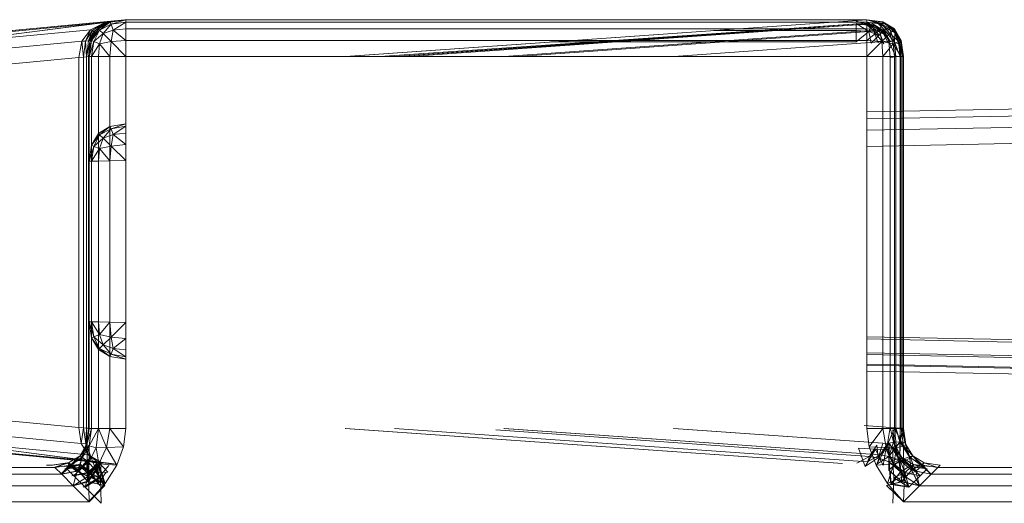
# Model space of a CAD drawing. Header units: millimetres. Extents: x 1 to 3476, y -521 to 159.
# Tile 12 of 130: x 200 to 216, y 151 to 159. Entities that reach past the tile are written whole.
import ezdxf

# ---------------------------------------------------------------- set-up
doc = ezdxf.new("R2010")
doc.units = ezdxf.units.MM
doc.layers.add('VG491211CA_dwg', color=8, linetype='Continuous', lineweight=9)

# ---------------------------------------------------------------- blocks, each defined once
blk = doc.blocks.new('VG491211CA_dwg-300031-Południe')
at = {"color": 18, "lineweight": 9}
for p, q in [((181.995, 157.018), (201.949, 158.915)), ((201.966, 158.915), (181.996, 157.018)), ((201.966, 158.915), (187.215, 157.023)), ((187.222, 157.023), (201.949, 158.915)), ((201.966, 158.915), (201.628, 158.871)), ((201.966, 158.915), (201.648, 158.865)), ((201.703, 158.878), (201.966, 158.916)), ((201.703, 158.878), (201.966, 158.915)), ((201.966, 158.916), (201.722, 158.841)), ((214.092, 158.916), (201.949, 158.915)), ((214.092, 158.916), (201.966, 158.916)), ((201.966, 158.916), (201.966, 158.878)), ((201.966, 158.915), (214.092, 158.916)), ((205.561, 158.316), (214.092, 158.916)), ((214.092, 158.916), (205.563, 158.316)), ((213.917, 158.89), (214.251, 158.812)), ((213.917, 158.89), (214.251, 158.812)), ((214.355, 158.879), (214.092, 158.916)), ((214.092, 158.916), (214.426, 158.838)), ((214.092, 158.916), (214.259, 158.872)), ((214.259, 158.872), (214.092, 158.916)), ((214.092, 158.916), (214.426, 158.838)), ((214.092, 158.916), (214.355, 158.879)), ((214.355, 158.878), (214.092, 158.916)), ((214.092, 158.916), (214.355, 158.878)), ((214.092, 158.878), (214.092, 158.916)), ((214.092, 158.916), (214.336, 158.841)), ((214.092, 158.916), (214.336, 158.841)), ((291.37, 158.9), (214.092, 157.407)), ((181.56, 156.87), (201.387, 158.753)), ((201.628, 158.871), (181.742, 156.982)), ((201.243, 158.563), (201.387, 158.753)), ((201.387, 158.753), (201.302, 158.567)), ((201.411, 158.737), (201.302, 158.567)), ((201.351, 158.569), (201.475, 158.743)), ((201.411, 158.737), (201.351, 158.569)), ((201.382, 158.574), (201.516, 158.765)), ((201.382, 158.574), (201.475, 158.743)), ((201.628, 158.871), (201.387, 158.753)), ((201.387, 158.753), (201.411, 158.737)), ((201.403, 158.578), (201.516, 158.766)), ((201.516, 158.765), (201.403, 158.578)), ((201.403, 158.578), (201.534, 158.747)), ((201.628, 158.871), (201.411, 158.737)), ((201.648, 158.865), (201.411, 158.737)), ((201.411, 158.737), (201.434, 158.721)), ((201.648, 158.865), (201.434, 158.721)), ((201.434, 158.721), (201.475, 158.743)), ((201.534, 158.747), (201.441, 158.559)), ((201.703, 158.878), (201.475, 158.743)), ((201.475, 158.743), (201.648, 158.865)), ((201.475, 158.743), (201.516, 158.765)), ((201.516, 158.765), (201.703, 158.878)), ((201.516, 158.766), (201.703, 158.878)), ((201.534, 158.747), (201.516, 158.766)), ((201.703, 158.878), (201.534, 158.747)), ((201.722, 158.841), (201.534, 158.747)), ((201.591, 158.691), (201.534, 158.747)), ((201.722, 158.841), (201.591, 158.691)), ((201.759, 158.747), (201.591, 158.691)), ((201.648, 158.865), (201.628, 158.871)), ((201.703, 158.878), (201.648, 158.865)), ((201.722, 158.841), (201.703, 158.878)), ((201.966, 158.878), (201.722, 158.841)), ((201.759, 158.747), (201.722, 158.841)), ((201.722, 158.559), (201.759, 158.747)), ((201.966, 158.878), (201.759, 158.747)), ((201.966, 158.766), (201.759, 158.747)), ((201.966, 158.578), (201.759, 158.747)), ((214.092, 158.878), (201.966, 158.878)), ((201.966, 158.878), (201.966, 158.766)), ((214.092, 158.766), (201.966, 158.766)), ((201.966, 158.766), (201.966, 158.578)), ((206.121, 158.316), (214.259, 158.872)), ((214.259, 158.872), (206.123, 158.316)), ((206.364, 158.316), (214.259, 158.872)), ((214.259, 158.872), (206.366, 158.316)), ((206.374, 158.316), (214.084, 158.846)), ((214.084, 158.846), (206.375, 158.316)), ((206.605, 158.316), (214.084, 158.846)), ((214.084, 158.846), (206.606, 158.316)), ((208.154, 158.316), (214.378, 158.754)), ((208.155, 158.316), (214.378, 158.754)), ((213.917, 158.74), (211.582, 158.74)), ((211.789, 158.74), (213.917, 158.74)), ((211.951, 158.766), (214.092, 158.766)), ((213.917, 158.89), (214.161, 158.815)), ((213.917, 158.89), (214.161, 158.815)), ((213.917, 158.74), (213.917, 158.852)), ((213.917, 158.852), (213.917, 158.74)), ((214.161, 158.815), (213.917, 158.852)), ((213.917, 158.852), (214.123, 158.721)), ((213.917, 158.852), (214.123, 158.721)), ((213.917, 158.852), (214.161, 158.815)), ((213.917, 158.552), (213.917, 158.74)), ((213.917, 158.74), (213.917, 158.552)), ((214.123, 158.721), (213.917, 158.74)), ((213.917, 158.74), (214.123, 158.721)), ((214.251, 158.812), (214.084, 158.846)), ((214.084, 158.846), (214.299, 158.719)), ((214.084, 158.846), (214.204, 158.728)), ((214.204, 158.728), (214.084, 158.846)), ((214.084, 158.846), (214.299, 158.719)), ((214.084, 158.846), (214.251, 158.812)), ((214.092, 158.878), (214.092, 158.766)), ((214.092, 158.766), (214.092, 158.878)), ((214.092, 158.878), (214.298, 158.747)), ((214.092, 158.878), (214.336, 158.841)), ((214.336, 158.841), (214.092, 158.878)), ((214.092, 158.878), (214.298, 158.747)), ((291.369, 158.788), (214.092, 157.295)), ((214.092, 158.766), (214.092, 158.578)), ((214.092, 158.578), (214.092, 158.766)), ((214.092, 158.766), (214.298, 158.747)), ((214.298, 158.747), (214.092, 158.766)), ((214.092, 158.578), (214.298, 158.747)), ((214.092, 158.578), (214.298, 158.747)), ((214.161, 158.815), (214.123, 158.721)), ((214.123, 158.721), (214.161, 158.815)), ((214.179, 158.852), (214.161, 158.815)), ((214.161, 158.815), (214.179, 158.852)), ((214.348, 158.721), (214.161, 158.815)), ((214.161, 158.815), (214.292, 158.665)), ((214.161, 158.815), (214.292, 158.665)), ((214.161, 158.815), (214.348, 158.721)), ((214.367, 158.74), (214.179, 158.853)), ((214.179, 158.853), (214.369, 158.724)), ((214.179, 158.853), (214.251, 158.812)), ((214.251, 158.812), (214.179, 158.853)), ((214.179, 158.853), (214.369, 158.724)), ((214.179, 158.853), (214.367, 158.74)), ((214.179, 158.852), (214.367, 158.74)), ((214.367, 158.74), (214.179, 158.852)), ((214.179, 158.852), (214.348, 158.721)), ((214.179, 158.852), (214.348, 158.721)), ((214.369, 158.724), (214.251, 158.812)), ((214.251, 158.812), (214.373, 158.675)), ((214.251, 158.812), (214.299, 158.719)), ((214.299, 158.719), (214.251, 158.812)), ((214.251, 158.812), (214.373, 158.675)), ((214.251, 158.812), (214.369, 158.724)), ((214.426, 158.838), (214.259, 158.872)), ((214.259, 158.872), (214.474, 158.745)), ((214.259, 158.872), (214.378, 158.754)), ((214.378, 158.754), (214.259, 158.872)), ((214.259, 158.872), (214.474, 158.745)), ((214.259, 158.872), (214.426, 158.838)), ((214.298, 158.747), (214.336, 158.841)), ((214.336, 158.841), (214.298, 158.747)), ((214.336, 158.559), (214.298, 158.747)), ((214.298, 158.747), (214.467, 158.691)), ((214.467, 158.691), (214.298, 158.747)), ((214.298, 158.747), (214.336, 158.559)), ((214.336, 158.841), (214.355, 158.878)), ((214.355, 158.878), (214.336, 158.841)), ((214.336, 158.841), (214.467, 158.691)), ((214.336, 158.841), (214.523, 158.747)), ((214.523, 158.747), (214.336, 158.841)), ((214.336, 158.841), (214.467, 158.691)), ((214.367, 158.74), (214.348, 158.721)), ((214.348, 158.721), (214.367, 158.74)), ((214.542, 158.766), (214.355, 158.879)), ((214.355, 158.879), (214.545, 158.75)), ((214.355, 158.879), (214.426, 158.838)), ((214.426, 158.838), (214.355, 158.879)), ((214.355, 158.879), (214.545, 158.75)), ((214.355, 158.879), (214.542, 158.766)), ((214.542, 158.766), (214.355, 158.878)), ((214.355, 158.878), (214.542, 158.766)), ((214.355, 158.878), (214.523, 158.747)), ((214.355, 158.878), (214.523, 158.747)), ((214.369, 158.724), (214.367, 158.74)), ((214.367, 158.74), (214.369, 158.724)), ((214.479, 158.552), (214.367, 158.74)), ((214.367, 158.74), (214.479, 158.552)), ((214.367, 158.74), (214.479, 158.552)), ((214.479, 158.552), (214.367, 158.74)), ((214.367, 158.74), (214.466, 158.529)), ((214.466, 158.529), (214.367, 158.74)), ((214.378, 158.754), (214.474, 158.745)), ((214.474, 158.745), (214.378, 158.754)), ((214.45, 158.564), (214.378, 158.754)), ((214.378, 158.754), (214.45, 158.564)), ((214.378, 158.754), (214.545, 158.548)), ((214.545, 158.548), (214.378, 158.754)), ((214.545, 158.75), (214.426, 158.838)), ((214.426, 158.838), (214.548, 158.701)), ((214.426, 158.838), (214.474, 158.745)), ((214.474, 158.745), (214.426, 158.838)), ((214.426, 158.838), (214.548, 158.701)), ((214.426, 158.838), (214.545, 158.75)), ((214.467, 158.691), (214.523, 158.747)), ((214.523, 158.747), (214.467, 158.691)), ((214.474, 158.745), (214.548, 158.701)), ((214.548, 158.701), (214.474, 158.745)), ((214.474, 158.745), (214.545, 158.548)), ((214.545, 158.548), (214.474, 158.745)), ((214.523, 158.747), (214.542, 158.766)), ((214.542, 158.766), (214.523, 158.747)), ((214.523, 158.747), (214.617, 158.559)), ((214.655, 158.578), (214.523, 158.747)), ((214.617, 158.559), (214.523, 158.747)), ((214.655, 158.578), (214.523, 158.747)), ((214.545, 158.75), (214.542, 158.766)), ((214.542, 158.766), (214.545, 158.75)), ((214.542, 158.766), (214.655, 158.578)), ((214.655, 158.578), (214.542, 158.766)), ((214.655, 158.578), (214.542, 158.766)), ((214.542, 158.766), (214.655, 158.578)), ((214.642, 158.555), (214.542, 158.766)), ((214.542, 158.766), (214.642, 158.555)), ((214.548, 158.701), (214.545, 158.75)), ((214.545, 158.75), (214.548, 158.701)), ((214.642, 158.555), (214.545, 158.75)), ((214.545, 158.75), (214.642, 158.555)), ((201.302, 158.567), (201.351, 158.569)), ((201.323, 158.311), (201.382, 158.574)), ((201.323, 158.311), (201.351, 158.569)), ((201.351, 158.569), (201.434, 158.721)), ((201.351, 158.569), (201.382, 158.574)), ((201.355, 158.315), (201.403, 158.578)), ((201.355, 158.315), (201.382, 158.574)), ((201.403, 158.578), (201.366, 158.316)), ((201.366, 158.316), (201.403, 158.578)), ((201.382, 158.574), (201.403, 158.578)), ((201.403, 158.578), (201.441, 158.559)), ((201.441, 158.559), (201.591, 158.691)), ((201.591, 158.691), (201.534, 158.522)), ((201.722, 158.559), (201.591, 158.691)), ((201.722, 158.559), (201.966, 158.578)), ((201.966, 158.578), (214.092, 158.578)), ((201.966, 158.578), (201.966, 158.316)), ((208.385, 158.316), (214.204, 158.728)), ((208.385, 158.316), (214.204, 158.728)), ((214.092, 158.578), (210.435, 158.578)), ((213.917, 158.552), (214.123, 158.721)), ((213.917, 158.552), (214.123, 158.721)), ((214.092, 157.107), (291.369, 158.6)), ((214.092, 158.316), (214.092, 158.578)), ((214.092, 158.578), (214.336, 158.559)), ((214.292, 158.665), (214.123, 158.721)), ((214.123, 158.721), (214.161, 158.533)), ((214.161, 158.533), (214.123, 158.721)), ((214.123, 158.721), (214.292, 158.665)), ((214.161, 158.533), (214.292, 158.665)), ((214.161, 158.533), (214.292, 158.665)), ((214.204, 158.728), (214.299, 158.719)), ((214.299, 158.719), (214.204, 158.728)), ((214.204, 158.728), (214.275, 158.538)), ((214.275, 158.538), (214.204, 158.728)), ((214.37, 158.522), (214.204, 158.728)), ((214.204, 158.728), (214.37, 158.522)), ((214.348, 158.721), (214.292, 158.665)), ((214.292, 158.665), (214.348, 158.721)), ((214.299, 158.719), (214.373, 158.675)), ((214.373, 158.675), (214.299, 158.719)), ((214.37, 158.522), (214.299, 158.719)), ((214.299, 158.719), (214.37, 158.522)), ((214.336, 158.559), (214.467, 158.691)), ((214.336, 158.559), (214.467, 158.691)), ((214.442, 158.533), (214.348, 158.721)), ((214.479, 158.552), (214.348, 158.721)), ((214.348, 158.721), (214.442, 158.533)), ((214.479, 158.552), (214.348, 158.721)), ((214.373, 158.675), (214.369, 158.724)), ((214.369, 158.724), (214.373, 158.675)), ((214.369, 158.724), (214.466, 158.529)), ((214.466, 158.529), (214.369, 158.724)), ((214.617, 158.559), (214.467, 158.691)), ((214.467, 158.691), (214.523, 158.522)), ((214.617, 158.559), (214.467, 158.691)), ((214.545, 158.548), (214.548, 158.701)), ((214.545, 158.548), (214.548, 158.701)), ((214.615, 158.514), (214.548, 158.701)), ((214.548, 158.701), (214.615, 158.514)), ((214.642, 158.555), (214.548, 158.701)), ((214.642, 158.555), (214.548, 158.701)), ((214.655, 158.578), (214.617, 158.559)), ((214.617, 158.559), (214.655, 158.578)), ((214.642, 158.555), (214.655, 158.578)), ((214.655, 158.578), (214.642, 158.555)), ((214.655, 158.578), (214.692, 158.316)), ((214.692, 158.316), (214.655, 158.578)), ((214.692, 158.316), (214.655, 158.578)), ((214.655, 158.578), (214.692, 158.316)), ((214.679, 158.315), (214.655, 158.578)), ((214.655, 158.578), (214.679, 158.315)), ((181.451, 156.683), (201.243, 158.563)), ((201.195, 158.299), (201.243, 158.563)), ((201.243, 158.563), (201.302, 158.567)), ((201.243, 158.563), (201.269, 158.306)), ((201.302, 158.567), (201.269, 158.306)), ((201.302, 158.567), (201.323, 158.311)), ((201.366, 158.316), (201.441, 158.559)), ((201.441, 158.559), (201.403, 158.316)), ((201.403, 158.316), (201.534, 158.522)), ((201.441, 158.559), (201.534, 158.522)), ((201.534, 158.522), (201.516, 158.316)), ((201.534, 158.522), (201.722, 158.559)), ((201.703, 158.316), (201.534, 158.522)), ((201.703, 158.316), (201.722, 158.559)), ((201.966, 158.316), (201.722, 158.559)), ((208.92, 158.552), (213.917, 158.552)), ((213.917, 158.552), (209.144, 158.552)), ((210.931, 158.316), (214.45, 158.564)), ((214.45, 158.564), (210.931, 158.316)), ((214.092, 158.316), (214.336, 158.559)), ((214.336, 158.559), (214.523, 158.522)), ((214.336, 158.559), (214.355, 158.316)), ((214.355, 158.316), (214.523, 158.522)), ((214.474, 158.3), (214.45, 158.564)), ((214.45, 158.564), (214.474, 158.3)), ((214.545, 158.548), (214.45, 158.564)), ((214.569, 158.307), (214.45, 158.564)), ((214.617, 158.559), (214.523, 158.522)), ((214.523, 158.522), (214.617, 158.559)), ((214.523, 158.522), (214.542, 158.316)), ((214.655, 158.316), (214.523, 158.522)), ((214.523, 158.522), (214.542, 158.316)), ((214.655, 158.316), (214.523, 158.522)), ((214.545, 158.548), (214.615, 158.514)), ((214.545, 158.548), (214.638, 158.312)), ((214.545, 158.548), (214.569, 158.307)), ((214.615, 158.514), (214.545, 158.548)), ((214.638, 158.312), (214.545, 158.548)), ((214.569, 158.307), (214.545, 158.548)), ((214.615, 158.514), (214.642, 158.555)), ((214.642, 158.555), (214.615, 158.514)), ((214.638, 158.312), (214.615, 158.514)), ((214.615, 158.514), (214.638, 158.312)), ((214.679, 158.315), (214.615, 158.514)), ((214.679, 158.315), (214.615, 158.514)), ((214.617, 158.559), (214.655, 158.316)), ((214.692, 158.316), (214.617, 158.559)), ((214.655, 158.316), (214.617, 158.559)), ((214.692, 158.316), (214.617, 158.559)), ((214.679, 158.315), (214.642, 158.555)), ((214.642, 158.555), (214.679, 158.315)), ((181.414, 156.421), (201.195, 158.299)), ((201.269, 158.306), (201.195, 158.299)), ((201.195, 158.299), (201.195, 152.246)), ((201.323, 158.311), (201.269, 158.306)), ((201.269, 158.306), (201.269, 152.239)), ((201.355, 158.315), (201.323, 158.311)), ((201.323, 152.234), (201.323, 158.311)), ((201.366, 158.316), (201.355, 158.315)), ((201.355, 152.231), (201.355, 158.315)), ((201.366, 152.23), (201.366, 158.316)), ((201.366, 158.316), (201.366, 152.23)), ((201.403, 158.316), (201.366, 158.316)), ((201.403, 158.316), (201.403, 152.23)), ((201.516, 158.316), (201.403, 158.316)), ((201.703, 158.316), (201.516, 158.316)), ((201.516, 158.316), (201.516, 152.23)), ((201.703, 152.23), (201.703, 158.316)), ((201.966, 158.316), (201.703, 158.316)), ((201.966, 152.23), (201.966, 158.316)), ((201.966, 158.316), (214.092, 158.316)), ((214.092, 156.844), (291.371, 158.338)), ((214.092, 158.316), (214.092, 152.23)), ((214.355, 158.316), (214.092, 158.316)), ((214.355, 158.316), (214.355, 152.23)), ((214.542, 158.316), (214.355, 158.316)), ((214.474, 158.3), (214.569, 158.307)), ((214.474, 158.3), (214.474, 156.852)), ((214.474, 152.245), (214.474, 158.3)), ((214.542, 158.316), (214.542, 156.853)), ((214.542, 158.316), (214.655, 158.316)), ((214.655, 158.316), (214.542, 158.316)), ((214.542, 158.316), (214.542, 152.23)), ((214.638, 158.312), (214.569, 158.307)), ((214.569, 158.307), (214.638, 158.312)), ((214.569, 158.307), (214.569, 156.854)), ((214.569, 152.238), (214.569, 158.307)), ((214.679, 158.315), (214.638, 158.312)), ((214.638, 158.312), (214.679, 158.315)), ((214.638, 156.855), (214.638, 158.312)), ((214.638, 158.312), (214.638, 152.233)), ((214.655, 158.316), (214.655, 156.855)), ((214.655, 158.316), (214.692, 158.316)), ((214.655, 152.23), (214.655, 158.316)), ((214.692, 158.316), (214.655, 158.316)), ((214.692, 158.316), (214.679, 158.315)), ((214.679, 158.315), (214.692, 158.316)), ((214.679, 156.856), (214.679, 158.315)), ((214.679, 158.315), (214.679, 152.231)), ((214.692, 156.856), (214.692, 158.316)), ((214.692, 158.316), (214.692, 156.856)), ((214.692, 152.23), (214.692, 158.316)), ((214.692, 158.316), (214.692, 152.23)), ((201.703, 157.168), (201.516, 157.052)), ((201.516, 157.052), (201.703, 157.168)), ((201.703, 157.168), (201.534, 157.033)), ((201.703, 157.168), (201.534, 157.033)), ((201.722, 157.13), (201.534, 157.033)), ((201.534, 157.033), (201.722, 157.13)), ((201.722, 157.13), (201.591, 156.978)), ((201.722, 157.13), (201.591, 156.978)), ((201.966, 157.21), (201.703, 157.168)), ((201.703, 157.168), (201.966, 157.21)), ((201.722, 157.13), (201.703, 157.168)), ((201.703, 157.168), (201.722, 157.13)), ((201.966, 157.21), (201.722, 157.13)), ((201.966, 157.21), (201.722, 157.13)), ((201.965, 157.173), (201.722, 157.13)), ((201.722, 157.13), (201.965, 157.173)), ((201.759, 157.037), (201.722, 157.13)), ((201.722, 157.13), (201.759, 157.037)), ((201.965, 157.173), (201.759, 157.037)), ((201.965, 157.173), (201.759, 157.037)), ((201.403, 156.862), (201.516, 157.052)), ((201.516, 157.052), (201.403, 156.862)), ((201.403, 156.862), (201.534, 157.033)), ((201.403, 156.862), (201.534, 157.033)), ((201.441, 156.844), (201.534, 157.033)), ((201.534, 157.033), (201.441, 156.844)), ((201.441, 156.844), (201.591, 156.978)), ((201.441, 156.844), (201.591, 156.978)), ((201.516, 157.052), (201.534, 157.033)), ((201.534, 157.033), (201.516, 157.052)), ((201.534, 157.033), (201.591, 156.978)), ((201.591, 156.978), (201.534, 157.033)), ((201.591, 156.978), (201.534, 156.808)), ((201.534, 156.808), (201.591, 156.978)), ((201.759, 157.037), (201.591, 156.978)), ((201.591, 156.978), (201.759, 157.037)), ((201.722, 156.849), (201.591, 156.978)), ((201.722, 156.849), (201.591, 156.978)), ((201.722, 156.849), (201.759, 157.037)), ((201.759, 157.037), (201.722, 156.849)), ((201.965, 157.06), (201.759, 157.037)), ((201.759, 157.037), (201.965, 157.06)), ((201.965, 156.873), (201.759, 157.037)), ((201.965, 156.873), (201.759, 157.037)), ((201.366, 156.599), (201.403, 156.862)), ((201.403, 156.862), (201.366, 156.599)), ((201.366, 156.599), (201.441, 156.844)), ((201.366, 156.599), (201.441, 156.844)), ((201.441, 156.844), (201.403, 156.862)), ((201.403, 156.862), (201.441, 156.844)), ((201.403, 156.599), (201.441, 156.844)), ((201.441, 156.844), (201.403, 156.599)), ((201.403, 156.599), (201.534, 156.808)), ((201.403, 156.599), (201.534, 156.808)), ((201.534, 156.808), (201.441, 156.844)), ((201.441, 156.844), (201.534, 156.808)), ((201.534, 156.808), (201.516, 156.601)), ((201.516, 156.601), (201.534, 156.808)), ((201.534, 156.808), (201.722, 156.849)), ((201.722, 156.849), (201.534, 156.808)), ((201.703, 156.605), (201.534, 156.808)), ((201.703, 156.605), (201.534, 156.808)), ((201.703, 156.605), (201.722, 156.849)), ((201.722, 156.849), (201.703, 156.605)), ((201.722, 156.849), (201.965, 156.873)), ((201.965, 156.873), (201.722, 156.849)), ((201.965, 156.61), (201.722, 156.849)), ((201.965, 156.61), (201.722, 156.849)), ((201.366, 153.974), (201.366, 156.599)), ((201.366, 156.599), (201.403, 156.599)), ((201.366, 156.599), (201.366, 153.974)), ((201.403, 156.599), (201.366, 156.599)), ((201.403, 156.599), (201.516, 156.601)), ((201.516, 156.601), (201.403, 156.599)), ((201.403, 153.973), (201.403, 156.599)), ((201.403, 156.599), (201.403, 153.973)), ((201.703, 156.605), (201.516, 156.601)), ((201.516, 156.601), (201.703, 156.605)), ((201.516, 156.601), (201.516, 153.971)), ((201.516, 153.971), (201.516, 156.601)), ((201.965, 156.61), (201.703, 156.605)), ((201.703, 156.605), (201.965, 156.61)), ((201.703, 153.967), (201.703, 156.605)), ((201.703, 156.605), (201.703, 153.967)), ((201.195, 152.246), (181.414, 154.124)), ((201.366, 153.974), (201.403, 153.711)), ((201.403, 153.711), (201.366, 153.974)), ((201.403, 153.973), (201.366, 153.974)), ((201.366, 153.974), (201.403, 153.973)), ((201.366, 153.974), (201.441, 153.729)), ((201.366, 153.974), (201.441, 153.729)), ((201.516, 153.971), (201.403, 153.973)), ((201.403, 153.973), (201.516, 153.971)), ((201.441, 153.729), (201.403, 153.973)), ((201.403, 153.973), (201.534, 153.764)), ((201.403, 153.973), (201.534, 153.764)), ((201.403, 153.973), (201.441, 153.729)), ((201.516, 153.971), (201.703, 153.967)), ((201.703, 153.967), (201.516, 153.971)), ((201.516, 153.971), (201.534, 153.764)), ((201.534, 153.764), (201.516, 153.971)), ((201.703, 153.967), (201.534, 153.764)), ((201.703, 153.967), (201.534, 153.764)), ((201.703, 153.967), (201.965, 153.962)), ((201.965, 153.962), (201.703, 153.967)), ((201.722, 153.723), (201.703, 153.967)), ((201.703, 153.967), (201.722, 153.723)), ((201.965, 153.962), (201.722, 153.723)), ((201.965, 153.962), (201.722, 153.723)), ((201.233, 151.983), (181.451, 153.862)), ((201.441, 153.729), (201.534, 153.764)), ((201.534, 153.764), (201.441, 153.729)), ((201.722, 153.723), (201.534, 153.764)), ((201.534, 153.764), (201.591, 153.594)), ((201.591, 153.594), (201.534, 153.764)), ((201.534, 153.764), (201.722, 153.723)), ((181.56, 153.675), (201.349, 151.796)), ((201.403, 153.711), (201.441, 153.729)), ((201.441, 153.729), (201.403, 153.711)), ((201.403, 153.711), (201.516, 153.521)), ((201.516, 153.521), (201.403, 153.711)), ((201.403, 153.711), (201.534, 153.539)), ((201.403, 153.711), (201.534, 153.539)), ((201.534, 153.539), (201.441, 153.729)), ((201.441, 153.729), (201.591, 153.594)), ((201.441, 153.729), (201.591, 153.594)), ((201.441, 153.729), (201.534, 153.539)), ((201.534, 153.539), (201.591, 153.594)), ((201.591, 153.594), (201.534, 153.539)), ((201.722, 153.723), (201.591, 153.594)), ((201.722, 153.723), (201.591, 153.594)), ((201.591, 153.594), (201.759, 153.535)), ((201.591, 153.594), (201.759, 153.535)), ((201.722, 153.442), (201.591, 153.594)), ((201.722, 153.442), (201.591, 153.594)), ((201.759, 153.535), (201.722, 153.723)), ((201.965, 153.7), (201.722, 153.723)), ((201.722, 153.723), (201.759, 153.535)), ((201.722, 153.723), (201.965, 153.7)), ((201.965, 153.7), (201.759, 153.535)), ((201.965, 153.7), (201.759, 153.535)), ((291.966, 152.223), (214.092, 153.728)), ((291.441, 151.971), (214.092, 153.692)), ((214.474, 153.721), (214.474, 152.245)), ((214.542, 153.719), (214.542, 152.23)), ((214.569, 153.719), (214.569, 152.238)), ((214.638, 152.233), (214.638, 153.717)), ((214.655, 153.717), (214.655, 152.23)), ((214.679, 152.231), (214.679, 153.717)), ((214.692, 152.23), (214.692, 153.716)), ((214.692, 153.716), (214.692, 152.23)), ((181.742, 153.563), (201.543, 151.683)), ((201.797, 151.645), (181.995, 153.527)), ((181.996, 153.527), (201.813, 151.645)), ((187.215, 153.522), (201.813, 151.645)), ((201.797, 151.645), (187.222, 153.522)), ((201.516, 153.521), (201.534, 153.539)), ((201.534, 153.539), (201.516, 153.521)), ((201.703, 153.405), (201.516, 153.521)), ((201.516, 153.521), (201.703, 153.405)), ((201.722, 153.442), (201.534, 153.539)), ((201.703, 153.405), (201.534, 153.539)), ((201.534, 153.539), (201.722, 153.442)), ((201.703, 153.405), (201.534, 153.539)), ((201.722, 153.442), (201.703, 153.405)), ((201.703, 153.405), (201.722, 153.442)), ((201.759, 153.535), (201.722, 153.442)), ((201.722, 153.442), (201.759, 153.535)), ((201.965, 153.4), (201.722, 153.442)), ((201.966, 153.362), (201.722, 153.442)), ((201.722, 153.442), (201.965, 153.4)), ((201.966, 153.362), (201.722, 153.442)), ((201.759, 153.535), (201.965, 153.512)), ((201.759, 153.535), (201.965, 153.512)), ((201.965, 153.4), (201.759, 153.535)), ((201.965, 153.4), (201.759, 153.535)), ((291.441, 151.971), (214.092, 153.465)), ((291.066, 151.79), (214.092, 153.44)), ((201.966, 153.362), (201.703, 153.405)), ((201.703, 153.405), (201.966, 153.362)), ((214.092, 153.278), (291.066, 151.79)), ((214.092, 153.263), (290.841, 151.682)), ((214.092, 153.165), (290.841, 151.682)), ((201.233, 151.983), (201.195, 152.246)), ((201.195, 152.246), (201.269, 152.239)), ((201.269, 152.239), (201.233, 151.983)), ((201.269, 152.239), (201.323, 152.234)), ((201.269, 152.239), (201.31, 151.979)), ((201.323, 152.234), (201.31, 151.979)), ((201.319, 151.972), (201.323, 152.234)), ((201.319, 151.972), (201.355, 152.231)), ((201.366, 152.23), (201.319, 151.972)), ((201.323, 152.234), (201.355, 152.231)), ((201.327, 151.956), (201.323, 152.234)), ((201.366, 152.23), (201.328, 151.967)), ((201.328, 151.967), (201.366, 152.23)), ((201.403, 152.23), (201.328, 151.967)), ((201.355, 152.231), (201.366, 152.23)), ((201.516, 152.23), (201.364, 151.946)), ((201.403, 152.23), (201.364, 151.946)), ((201.366, 152.23), (201.403, 152.23)), ((201.403, 152.23), (201.516, 152.23)), ((201.516, 152.23), (201.479, 151.91)), ((201.516, 152.23), (201.703, 152.23)), ((201.65, 151.915), (201.516, 152.23)), ((201.65, 151.915), (201.703, 152.23)), ((201.703, 152.23), (201.966, 152.23)), ((201.928, 151.93), (201.703, 152.23)), ((201.928, 151.93), (201.966, 152.23)), ((213.691, 151.656), (205.556, 152.23)), ((205.558, 152.23), (213.691, 151.656)), ((214.102, 151.684), (206.36, 152.23)), ((206.362, 152.23), (214.102, 151.684)), ((214.134, 151.77), (208.017, 152.204)), ((208.017, 152.204), (214.135, 151.77)), ((214.308, 151.796), (208.152, 152.23)), ((208.154, 152.23), (214.308, 151.796)), ((210.93, 152.23), (214.432, 151.983)), ((214.432, 151.983), (210.931, 152.23)), ((214.474, 152.245), (214.05, 152.275)), ((214.05, 152.275), (214.474, 152.245)), ((214.092, 152.23), (214.355, 152.23)), ((214.092, 152.23), (214.13, 151.93)), ((214.355, 152.23), (214.13, 151.93)), ((214.355, 152.23), (214.542, 152.23)), ((214.355, 152.23), (214.408, 151.915)), ((214.542, 152.23), (214.408, 151.915)), ((214.432, 151.983), (214.474, 152.245)), ((214.474, 152.245), (214.432, 151.983)), ((214.569, 152.238), (214.474, 152.245)), ((214.474, 152.245), (214.53, 152.006)), ((214.517, 152.204), (214.554, 151.941)), ((214.554, 151.941), (214.517, 152.204)), ((214.517, 152.204), (214.554, 151.941)), ((214.554, 151.941), (214.517, 152.204)), ((214.517, 152.204), (214.539, 151.975)), ((214.517, 152.204), (214.539, 151.973)), ((214.569, 152.238), (214.53, 152.005)), ((214.53, 152.006), (214.569, 152.238)), ((214.655, 152.23), (214.542, 152.23)), ((214.542, 152.23), (214.655, 152.23)), ((214.542, 152.23), (214.579, 151.91)), ((214.542, 152.23), (214.693, 151.946)), ((214.542, 152.23), (214.579, 151.91)), ((214.693, 151.946), (214.542, 152.23)), ((214.569, 152.238), (214.638, 152.233)), ((214.638, 152.233), (214.569, 152.238)), ((214.569, 152.238), (214.635, 152.009)), ((214.569, 152.238), (214.634, 152.012)), ((214.638, 152.233), (214.634, 152.012)), ((214.679, 152.231), (214.634, 152.012)), ((214.635, 152.009), (214.638, 152.233)), ((214.679, 152.231), (214.635, 152.009)), ((214.638, 152.233), (214.679, 152.231)), ((214.679, 152.231), (214.638, 152.233)), ((214.692, 152.23), (214.655, 152.23)), ((214.655, 152.23), (214.692, 152.23)), ((214.655, 152.23), (214.693, 151.946)), ((214.655, 152.23), (214.73, 151.967)), ((214.693, 151.946), (214.655, 152.23)), ((214.73, 151.967), (214.655, 152.23)), ((214.679, 152.231), (214.692, 152.23)), ((214.692, 152.23), (214.679, 152.231)), ((214.715, 151.998), (214.679, 152.231)), ((214.679, 152.231), (214.715, 152)), ((214.692, 152.23), (214.73, 151.967)), ((214.73, 151.967), (214.692, 152.23)), ((214.692, 152.23), (214.73, 151.967)), ((214.73, 151.967), (214.692, 152.23)), ((214.692, 152.23), (214.715, 151.998)), ((214.692, 152.23), (214.715, 152)), ((201.216, 151.78), (201.319, 151.972)), ((201.328, 151.967), (201.216, 151.78)), ((201.216, 151.78), (201.328, 151.967)), ((201.349, 151.796), (201.233, 151.983)), ((201.31, 151.979), (201.233, 151.983)), ((201.245, 151.758), (201.319, 151.972)), ((201.31, 151.979), (201.39, 151.765)), ((201.327, 151.956), (201.31, 151.979)), ((201.31, 151.979), (201.349, 151.796)), ((201.319, 151.972), (201.327, 151.956)), ((201.328, 151.967), (201.319, 151.972)), ((201.364, 151.946), (201.328, 151.967)), ((214.275, 151.745), (214.459, 151.988)), ((214.459, 151.985), (214.275, 151.746)), ((214.275, 151.745), (214.356, 151.982)), ((214.356, 151.98), (214.275, 151.746)), ((214.308, 151.796), (214.432, 151.983)), ((214.432, 151.983), (214.308, 151.796)), ((214.432, 151.983), (214.53, 152.006)), ((214.432, 151.983), (214.45, 151.772)), ((214.432, 151.983), (214.45, 151.772)), ((214.45, 151.772), (214.634, 152.012)), ((214.635, 152.009), (214.45, 151.772)), ((214.45, 151.772), (214.53, 152.006)), ((214.53, 152.005), (214.45, 151.772)), ((214.459, 151.988), (214.454, 151.682)), ((214.455, 151.682), (214.459, 151.985)), ((214.459, 151.988), (214.612, 151.739)), ((214.613, 151.739), (214.459, 151.985)), ((214.53, 152.006), (214.634, 152.012)), ((214.635, 152.009), (214.53, 152.005)), ((214.539, 151.975), (214.612, 151.739)), ((214.539, 151.975), (214.554, 151.941)), ((214.613, 151.739), (214.539, 151.973)), ((214.554, 151.941), (214.539, 151.973)), ((214.634, 152.012), (214.63, 151.708)), ((214.631, 151.708), (214.635, 152.009)), ((214.634, 152.012), (214.788, 151.765)), ((214.634, 152.012), (214.715, 152)), ((214.788, 151.765), (214.635, 152.009)), ((214.715, 151.998), (214.635, 152.009)), ((214.693, 151.946), (214.73, 151.967)), ((214.73, 151.967), (214.693, 151.946)), ((214.715, 152), (214.788, 151.765)), ((214.715, 152), (214.73, 151.967)), ((214.788, 151.765), (214.715, 151.998)), ((214.73, 151.967), (214.715, 151.998)), ((214.73, 151.967), (214.842, 151.78)), ((214.842, 151.78), (214.73, 151.967)), ((214.73, 151.967), (214.842, 151.78)), ((214.842, 151.78), (214.73, 151.967)), ((214.73, 151.967), (214.788, 151.765)), ((214.73, 151.967), (214.788, 151.765)), ((201.364, 151.946), (201.216, 151.78)), ((201.245, 151.758), (201.327, 151.956)), ((201.364, 151.946), (201.25, 151.749)), ((201.333, 151.693), (201.327, 151.956)), ((201.327, 151.956), (201.39, 151.765)), ((201.479, 151.91), (201.364, 151.946)), ((201.364, 151.946), (201.366, 151.687)), ((201.479, 151.91), (201.366, 151.687)), ((201.65, 151.915), (201.479, 151.91)), ((201.522, 151.649), (201.479, 151.91)), ((201.522, 151.649), (201.65, 151.915)), ((201.928, 151.93), (201.65, 151.915)), ((201.816, 151.63), (201.65, 151.915)), ((201.816, 151.63), (201.928, 151.93)), ((213.954, 151.904), (214.067, 151.604)), ((214.232, 151.889), (213.954, 151.904)), ((213.954, 151.904), (214.232, 151.889)), ((214.067, 151.604), (213.954, 151.904)), ((214.232, 151.889), (214.067, 151.604)), ((214.067, 151.604), (214.232, 151.889)), ((214.13, 151.93), (214.408, 151.915)), ((214.242, 151.63), (214.13, 151.93)), ((214.13, 151.93), (214.242, 151.63)), ((214.408, 151.915), (214.13, 151.93)), ((214.258, 151.957), (214.134, 151.77)), ((214.135, 151.77), (214.258, 151.957)), ((214.232, 151.889), (214.361, 151.623)), ((214.404, 151.884), (214.232, 151.889)), ((214.232, 151.889), (214.404, 151.884)), ((214.361, 151.623), (214.232, 151.889)), ((214.242, 151.63), (214.408, 151.915)), ((214.408, 151.915), (214.242, 151.63)), ((214.258, 151.957), (214.275, 151.745)), ((214.258, 151.957), (214.275, 151.746)), ((214.404, 151.884), (214.361, 151.623)), ((214.361, 151.623), (214.404, 151.884)), ((214.518, 151.92), (214.404, 151.884)), ((214.404, 151.884), (214.518, 151.92)), ((214.517, 151.661), (214.404, 151.884)), ((214.404, 151.884), (214.517, 151.661)), ((214.408, 151.915), (214.579, 151.91)), ((214.536, 151.649), (214.408, 151.915)), ((214.408, 151.915), (214.536, 151.649)), ((214.579, 151.91), (214.408, 151.915)), ((214.518, 151.92), (214.517, 151.661)), ((214.518, 151.92), (214.517, 151.661)), ((214.554, 151.941), (214.518, 151.92)), ((214.518, 151.92), (214.554, 151.941)), ((214.632, 151.723), (214.518, 151.92)), ((214.667, 151.754), (214.518, 151.92)), ((214.518, 151.92), (214.632, 151.723)), ((214.518, 151.92), (214.667, 151.754)), ((214.536, 151.649), (214.579, 151.91)), ((214.579, 151.91), (214.536, 151.649)), ((214.554, 151.941), (214.667, 151.754)), ((214.667, 151.754), (214.554, 151.941)), ((214.554, 151.941), (214.667, 151.754)), ((214.667, 151.754), (214.554, 151.941)), ((214.554, 151.941), (214.612, 151.739)), ((214.554, 151.941), (214.613, 151.739)), ((214.579, 151.91), (214.693, 151.946)), ((214.693, 151.946), (214.579, 151.91)), ((214.579, 151.91), (214.692, 151.687)), ((214.579, 151.91), (214.692, 151.687)), ((214.693, 151.946), (214.692, 151.687)), ((214.693, 151.946), (214.692, 151.687)), ((214.693, 151.946), (214.808, 151.749)), ((214.693, 151.946), (214.842, 151.78)), ((214.808, 151.749), (214.693, 151.946)), ((214.842, 151.78), (214.693, 151.946)), ((200.749, 151.63), (201.012, 151.667)), ((201.012, 151.667), (200.749, 151.63)), ((200.766, 151.63), (201.028, 151.667)), ((201.028, 151.667), (200.766, 151.63)), ((201.012, 151.667), (200.787, 151.592)), ((200.787, 151.592), (201.012, 151.667)), ((200.803, 151.592), (201.028, 151.667)), ((201.028, 151.667), (200.803, 151.592)), ((200.929, 151.604), (201.191, 151.641)), ((201.191, 151.641), (200.929, 151.604)), ((200.962, 151.604), (201.225, 151.641)), ((201.225, 151.641), (200.962, 151.604)), ((201.191, 151.641), (200.966, 151.566)), ((200.966, 151.566), (201.191, 151.641)), ((200.999, 151.566), (201.225, 151.641)), ((201.225, 151.641), (201, 151.566)), ((201.042, 151.627), (201.012, 151.667)), ((201.028, 151.667), (201.216, 151.78)), ((201.216, 151.78), (201.028, 151.667)), ((201.08, 151.631), (201.028, 151.667)), ((201.028, 151.667), (201.058, 151.627)), ((201.216, 151.78), (201.058, 151.627)), ((201.25, 151.749), (201.058, 151.627)), ((201.08, 151.631), (201.216, 151.78)), ((201.08, 151.631), (201.245, 151.758)), ((201.15, 151.532), (201.349, 151.687)), ((201.25, 151.749), (201.166, 151.532)), ((201.366, 151.687), (201.166, 151.532)), ((201.318, 151.692), (201.183, 151.535)), ((201.221, 151.601), (201.191, 151.641)), ((201.198, 151.535), (201.245, 151.758)), ((201.198, 151.535), (201.333, 151.693)), ((201.216, 151.78), (201.25, 151.749)), ((201.245, 151.758), (201.216, 151.78)), ((201.225, 151.641), (201.255, 151.601)), ((201.333, 151.693), (201.245, 151.758)), ((201.25, 151.749), (201.366, 151.687)), ((201.336, 151.368), (201.318, 151.692)), ((201.329, 151.506), (201.529, 151.661)), ((201.39, 151.765), (201.333, 151.693)), ((201.333, 151.693), (201.476, 151.539)), ((201.35, 151.353), (201.333, 151.693)), ((201.335, 151.448), (201.349, 151.687)), ((201.505, 151.649), (201.335, 151.448)), ((201.543, 151.683), (201.349, 151.796)), ((201.349, 151.796), (201.39, 151.765)), ((201.351, 151.448), (201.366, 151.687)), ((201.351, 151.448), (201.522, 151.649)), ((201.497, 151.667), (201.362, 151.509)), ((201.562, 151.661), (201.363, 151.506)), ((201.522, 151.649), (201.366, 151.687)), ((201.39, 151.765), (201.476, 151.539)), ((201.39, 151.765), (201.547, 151.644)), ((201.543, 151.683), (201.39, 151.765)), ((201.393, 151.51), (201.528, 151.668)), ((201.461, 151.539), (201.53, 151.644)), ((201.547, 151.644), (201.476, 151.539)), ((201.513, 151.327), (201.497, 151.667)), ((201.612, 151.33), (201.505, 151.649)), ((201.515, 151.422), (201.529, 151.661)), ((201.628, 151.33), (201.522, 151.649)), ((201.816, 151.63), (201.522, 151.649)), ((201.528, 151.668), (201.671, 151.514)), ((201.543, 151.683), (201.547, 151.644)), ((201.548, 151.422), (201.562, 151.661)), ((214.134, 151.77), (213.928, 151.658)), ((213.928, 151.658), (214.135, 151.77)), ((214.083, 151.616), (214.134, 151.77)), ((214.135, 151.77), (214.083, 151.617)), ((214.275, 151.746), (214.083, 151.617)), ((214.083, 151.616), (214.275, 151.745)), ((214.102, 151.684), (214.308, 151.796)), ((214.308, 151.796), (214.102, 151.684)), ((214.275, 151.745), (214.134, 151.77)), ((214.135, 151.77), (214.275, 151.746)), ((214.536, 151.649), (214.242, 151.63)), ((214.308, 151.796), (214.257, 151.642)), ((214.257, 151.642), (214.308, 151.796)), ((214.45, 151.772), (214.257, 151.642)), ((214.257, 151.642), (214.45, 151.772)), ((214.275, 151.746), (214.455, 151.682)), ((214.454, 151.682), (214.275, 151.745)), ((214.308, 151.796), (214.45, 151.772)), ((214.45, 151.772), (214.308, 151.796)), ((214.43, 151.33), (214.536, 151.649)), ((214.43, 151.33), (214.536, 151.649)), ((214.45, 151.772), (214.631, 151.708)), ((214.45, 151.772), (214.453, 151.545)), ((214.63, 151.708), (214.45, 151.772)), ((214.452, 151.545), (214.45, 151.772)), ((214.452, 151.545), (214.63, 151.708)), ((214.631, 151.708), (214.453, 151.545)), ((214.612, 151.739), (214.454, 151.682)), ((214.454, 151.682), (214.645, 151.518)), ((214.483, 151.311), (214.454, 151.682)), ((214.455, 151.682), (214.613, 151.739)), ((214.489, 151.33), (214.455, 151.682)), ((214.647, 151.518), (214.455, 151.682)), ((214.517, 151.661), (214.632, 151.723)), ((214.632, 151.723), (214.517, 151.661)), ((214.517, 151.661), (214.716, 151.506)), ((214.531, 151.422), (214.517, 151.661)), ((214.531, 151.422), (214.517, 151.661)), ((214.716, 151.506), (214.517, 151.661)), ((214.536, 151.649), (214.692, 151.687)), ((214.692, 151.687), (214.536, 151.649)), ((214.707, 151.448), (214.536, 151.649)), ((214.536, 151.649), (214.707, 151.448)), ((214.667, 151.754), (214.612, 151.739)), ((214.612, 151.739), (214.645, 151.518)), ((214.612, 151.739), (214.795, 151.609)), ((214.613, 151.739), (214.667, 151.754)), ((214.647, 151.518), (214.613, 151.739)), ((214.795, 151.609), (214.613, 151.739)), ((214.788, 151.765), (214.63, 151.708)), ((214.63, 151.708), (214.822, 151.544)), ((214.664, 151.356), (214.63, 151.708)), ((214.631, 151.708), (214.788, 151.765)), ((214.666, 151.362), (214.631, 151.708)), ((214.823, 151.544), (214.631, 151.708)), ((214.632, 151.723), (214.667, 151.754)), ((214.667, 151.754), (214.632, 151.723)), ((214.716, 151.506), (214.632, 151.723)), ((214.824, 151.601), (214.632, 151.723)), ((214.632, 151.723), (214.716, 151.506)), ((214.632, 151.723), (214.824, 151.601)), ((214.854, 151.641), (214.667, 151.754)), ((214.667, 151.754), (214.854, 151.641)), ((214.854, 151.641), (214.667, 151.754)), ((214.667, 151.754), (214.854, 151.641)), ((214.667, 151.754), (214.795, 151.609)), ((214.824, 151.601), (214.667, 151.754)), ((214.795, 151.609), (214.667, 151.754)), ((214.667, 151.754), (214.824, 151.601)), ((214.808, 151.749), (214.692, 151.687)), ((214.692, 151.687), (214.808, 151.749)), ((214.692, 151.687), (214.892, 151.532)), ((214.707, 151.448), (214.692, 151.687)), ((214.707, 151.448), (214.692, 151.687)), ((214.892, 151.532), (214.692, 151.687)), ((214.788, 151.765), (214.842, 151.78)), ((214.842, 151.78), (214.788, 151.765)), ((214.788, 151.765), (214.822, 151.544)), ((214.788, 151.765), (214.971, 151.635)), ((214.823, 151.544), (214.788, 151.765)), ((214.971, 151.635), (214.788, 151.765)), ((214.854, 151.641), (214.795, 151.609)), ((214.795, 151.609), (214.854, 151.641)), ((214.842, 151.78), (214.808, 151.749)), ((214.808, 151.749), (214.842, 151.78)), ((214.892, 151.532), (214.808, 151.749)), ((215, 151.627), (214.808, 151.749)), ((214.808, 151.749), (214.892, 151.532)), ((214.808, 151.749), (215, 151.627)), ((214.824, 151.601), (214.854, 151.641)), ((214.854, 151.641), (214.824, 151.601)), ((215.03, 151.667), (214.842, 151.78)), ((214.842, 151.78), (215.03, 151.667)), ((215.03, 151.667), (214.842, 151.78)), ((214.842, 151.78), (215.03, 151.667)), ((214.842, 151.78), (214.971, 151.635)), ((215, 151.627), (214.842, 151.78)), ((214.971, 151.635), (214.842, 151.78)), ((214.842, 151.78), (215, 151.627)), ((215.117, 151.604), (214.854, 151.641)), ((214.854, 151.641), (215.117, 151.604)), ((215.117, 151.604), (214.854, 151.641)), ((214.854, 151.641), (215.117, 151.604)), ((214.854, 151.641), (215.079, 151.566)), ((215.079, 151.566), (214.854, 151.641)), ((215.079, 151.566), (214.854, 151.641)), ((214.854, 151.641), (215.079, 151.566)), ((215.03, 151.667), (214.971, 151.635)), ((214.971, 151.635), (215.03, 151.667)), ((215, 151.627), (215.03, 151.667)), ((215.03, 151.667), (215, 151.627)), ((215.292, 151.63), (215.03, 151.667)), ((215.03, 151.667), (215.292, 151.63)), ((215.292, 151.63), (215.03, 151.667)), ((215.03, 151.667), (215.292, 151.63)), ((215.03, 151.667), (215.255, 151.592)), ((215.255, 151.592), (215.03, 151.667)), ((215.255, 151.592), (215.03, 151.667)), ((215.03, 151.667), (215.255, 151.592)), ((131.328, 151.48), (200.916, 151.48)), ((200.803, 151.592), (131.441, 151.592)), ((200.749, 151.63), (200.666, 151.63)), ((200.666, 151.63), (200.749, 151.63)), ((200.666, 151.63), (200.766, 151.63)), ((200.766, 151.63), (200.666, 151.63)), ((201.058, 151.627), (200.803, 151.592)), ((200.916, 151.48), (200.803, 151.592)), ((200.899, 151.48), (201.042, 151.627)), ((200.899, 151.48), (201.15, 151.532)), ((201.064, 151.631), (200.901, 151.48)), ((201.183, 151.535), (200.901, 151.48)), ((200.916, 151.48), (201.08, 151.631)), ((201.058, 151.627), (200.916, 151.48)), ((200.916, 151.48), (201.198, 151.535)), ((201.166, 151.532), (200.916, 151.48)), ((200.916, 151.48), (201.103, 151.292)), ((201.255, 151.601), (201, 151.566)), ((201.112, 151.454), (201, 151.566)), ((201.15, 151.532), (201.042, 151.627)), ((201.058, 151.627), (201.166, 151.532)), ((201.064, 151.631), (201.183, 151.535)), ((201.362, 151.509), (201.079, 151.454)), ((201.079, 151.454), (201.329, 151.506)), ((201.198, 151.535), (201.08, 151.631)), ((201.103, 151.292), (201.166, 151.532)), ((201.11, 151.454), (201.276, 151.605)), ((201.11, 151.454), (201.393, 151.51)), ((201.255, 151.601), (201.112, 151.454)), ((201.363, 151.506), (201.112, 151.454)), ((201.335, 151.448), (201.15, 151.532)), ((201.166, 151.532), (201.351, 151.448)), ((201.183, 151.535), (201.336, 151.368)), ((201.35, 151.353), (201.198, 151.535)), ((201.329, 151.506), (201.221, 151.601)), ((201.243, 151.605), (201.362, 151.509)), ((201.255, 151.601), (201.363, 151.506)), ((201.393, 151.51), (201.276, 151.605)), ((201.3, 151.266), (201.363, 151.506)), ((201.515, 151.422), (201.329, 151.506)), ((201.336, 151.368), (201.461, 151.539)), ((201.476, 151.539), (201.35, 151.353)), ((201.362, 151.509), (201.513, 151.327)), ((201.363, 151.506), (201.548, 151.422)), ((201.671, 151.514), (201.393, 151.51)), ((201.541, 151.293), (201.393, 151.51)), ((201.605, 151.293), (201.461, 151.539)), ((201.619, 151.293), (201.476, 151.539)), ((201.513, 151.327), (201.64, 151.513)), ((201.685, 151.623), (201.515, 151.422)), ((201.628, 151.33), (201.816, 151.63)), ((214.242, 151.63), (214.43, 151.33)), ((214.664, 151.356), (214.452, 151.545)), ((214.453, 151.545), (214.666, 151.362)), ((214.645, 151.518), (214.483, 151.311)), ((214.489, 151.33), (214.647, 151.518)), ((214.716, 151.506), (214.531, 151.422)), ((214.531, 151.422), (214.716, 151.506)), ((214.795, 151.609), (214.645, 151.518)), ((214.645, 151.518), (214.964, 151.454)), ((214.773, 151.266), (214.645, 151.518)), ((214.647, 151.518), (214.795, 151.609)), ((214.779, 151.266), (214.647, 151.518)), ((214.967, 151.454), (214.647, 151.518)), ((214.822, 151.544), (214.664, 151.356)), ((214.666, 151.362), (214.823, 151.544)), ((214.892, 151.532), (214.707, 151.448)), ((214.707, 151.448), (214.892, 151.532)), ((214.716, 151.506), (214.824, 151.601)), ((214.824, 151.601), (214.716, 151.506)), ((214.716, 151.506), (214.967, 151.454)), ((214.779, 151.266), (214.716, 151.506)), ((214.967, 151.454), (214.716, 151.506)), ((214.795, 151.609), (214.964, 151.454)), ((214.795, 151.609), (215.079, 151.566)), ((214.967, 151.454), (214.795, 151.609)), ((215.079, 151.566), (214.795, 151.609)), ((214.971, 151.635), (214.822, 151.544)), ((214.822, 151.544), (215.142, 151.48)), ((214.955, 151.292), (214.822, 151.544)), ((214.823, 151.544), (214.971, 151.635)), ((214.957, 151.292), (214.823, 151.544)), ((215.143, 151.48), (214.823, 151.544)), ((214.967, 151.454), (214.824, 151.601)), ((215.079, 151.566), (214.824, 151.601)), ((214.824, 151.601), (214.967, 151.454)), ((214.892, 151.532), (215, 151.627)), ((215, 151.627), (214.892, 151.532)), ((214.892, 151.532), (215.142, 151.48)), ((214.955, 151.292), (214.892, 151.532)), ((215.142, 151.48), (214.892, 151.532)), ((214.955, 151.292), (215.142, 151.48)), ((215.079, 151.566), (214.967, 151.454)), ((214.971, 151.635), (215.142, 151.48)), ((214.971, 151.635), (215.255, 151.592)), ((215.143, 151.48), (214.971, 151.635)), ((215.255, 151.592), (214.971, 151.635)), ((215.142, 151.48), (215, 151.627)), ((215.255, 151.592), (215, 151.627)), ((215, 151.627), (215.142, 151.48)), ((215.255, 151.592), (215.142, 151.48)), ((215.142, 151.48), (291.366, 151.48)), ((215.292, 151.63), (215.255, 151.592)), ((215.292, 151.63), (215.255, 151.592)), ((215.255, 151.592), (215.292, 151.63)), ((215.255, 151.592), (215.292, 151.63)), ((291.366, 151.592), (215.255, 151.592)), ((201.09, 151.292), (201.336, 151.368)), ((201.103, 151.292), (201.351, 151.448)), ((201.35, 151.353), (201.103, 151.292)), ((201.112, 151.454), (201.3, 151.266)), ((201.515, 151.422), (201.266, 151.266)), ((201.3, 151.266), (201.548, 151.422)), ((201.612, 151.33), (201.335, 151.448)), ((201.336, 151.368), (201.605, 151.293)), ((201.619, 151.293), (201.35, 151.353)), ((201.351, 151.448), (201.628, 151.33)), ((201.366, 151.03), (201.351, 151.448)), ((201.366, 151.03), (201.628, 151.33)), ((201.562, 151.004), (201.548, 151.422)), ((214.664, 151.356), (214.412, 151.293)), ((214.415, 151.293), (214.666, 151.362)), ((214.707, 151.448), (214.43, 151.33)), ((214.43, 151.33), (214.707, 151.448)), ((214.43, 151.33), (214.692, 151.03)), ((214.489, 151.33), (214.779, 151.266)), ((214.517, 151.004), (214.531, 151.422)), ((214.779, 151.266), (214.531, 151.422)), ((214.531, 151.422), (214.779, 151.266)), ((214.955, 151.292), (214.664, 151.356)), ((214.666, 151.362), (214.957, 151.292)), ((214.692, 151.03), (214.707, 151.448)), ((214.707, 151.448), (214.955, 151.292)), ((214.779, 151.266), (214.967, 151.454)), ((131.141, 151.292), (201.103, 151.292)), ((201.103, 151.292), (201.366, 151.03)), ((201.3, 151.266), (201.562, 151.004)), ((201.355, 151.03), (201.605, 151.293)), ((201.619, 151.293), (201.366, 151.03)), ((214.692, 151.03), (214.412, 151.293)), ((214.415, 151.293), (214.696, 151.03)), ((214.773, 151.266), (214.483, 151.311)), ((214.692, 151.03), (214.955, 151.292)), ((214.955, 151.292), (291.366, 151.292)), ((130.878, 151.03), (201.366, 151.03)), ((214.692, 151.03), (291.366, 151.03))]:
    blk.add_line(p, q, dxfattribs=at)

msp = doc.modelspace()

# ---------------------------------------------------------------- block references
at = {"layer": 'VG491211CA_dwg', "color": 18}
msp.add_blockref('VG491211CA_dwg-300031-Południe', (0, 0), dxfattribs=at)

doc.saveas('drawing.dxf')
